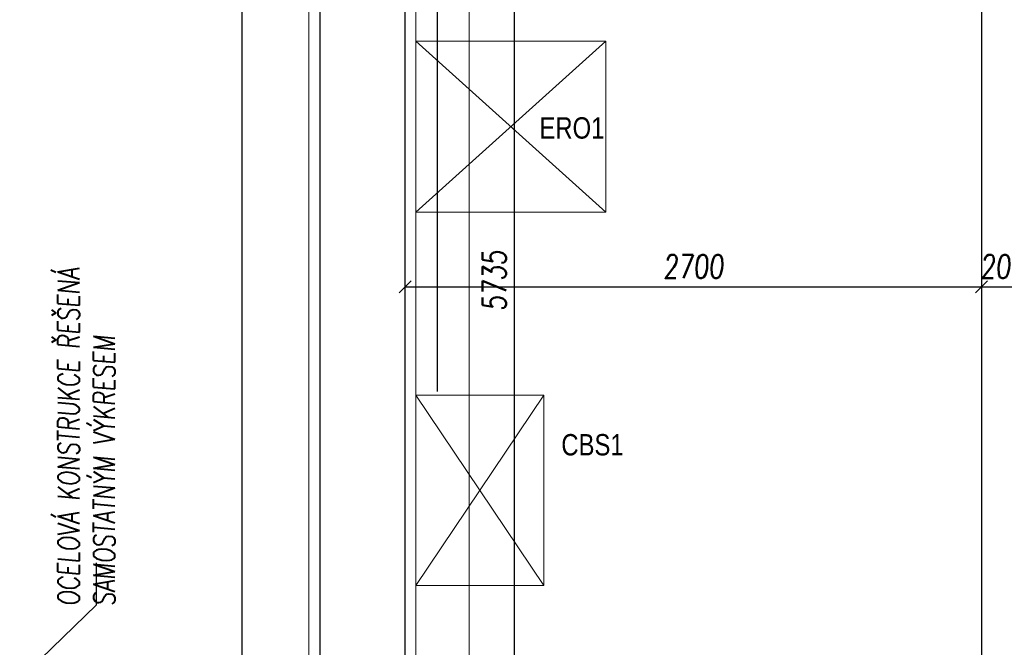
# Model space of a CAD drawing. Header units: millimetres. Extents: x 171 to 266814, y 44 to 350448.
# Tile 31 of 105: x 8303 to 12914, y 19275 to 22212. Entities that reach past the tile are written whole.
import ezdxf
from ezdxf.enums import TextEntityAlignment as Align

# ---------------------------------------------------------------- set-up
doc = ezdxf.new("R2010")
doc.units = ezdxf.units.MM
doc.header["$LTSCALE"] = 100
doc.linetypes.add('ACAD_ISO12W100', pattern=[22, 12, -3, 0.5, -3, 0.5, -3])
for name, color, linetype, lineweight in [('2DE_OBJ', 12, 'Continuous', 18), ('2DE_PRO_KK', 136, 'Continuous', 15), ('E_SVĚTLA POPIS', 130, 'Continuous', 30), ('E_VEDENÍ_CBS', 214, 'Continuous', 25), ('NAD', 4, 'ACAD_ISO12W100', 13)]:
    doc.layers.add(name, color=color, linetype=linetype, lineweight=lineweight)
doc.layers.add('KOTY 50', color=7, linetype='Continuous')
doc.layers.add('ŽB', color=3, linetype='Continuous')
doc.styles.add('CP_ATTR', font='ROMANS.SHX')
doc.styles.add('CS-ROMANS', font='romans.shx', dxfattribs={"width": 0.75, "oblique": 5})
doc.styles.get("Standard").update_dxf_attribs({"font": 'arial.ttf'})
doc.dimstyles.new('A_KÓTA_50', dxfattribs={"dimtxt": 110, "dimasz": 2, "dimexe": 100, "dimexo": 1500, "dimgap": 40, "dimtad": 1, "dimrnd": 1, "dimdsep": 46, "dimtxsty": 'CS-ROMANS', "dimblk": 'KOT_CARA20', "dimcen": 45, "dimse1": 1, "dimse2": 1, "dimclrd": 256, "dimclre": 256, "dimclrt": 256, "dimadec": 0, "dimazin": 0, "dimtfac": 1, "dimtix": 1, "dimtmove": 2, "dimatfit": 3, "dimldrblk": 'OBLIQUE', "dimfxl": 100, "dimtolj": 1, "dimarcsym": 0})

# ---------------------------------------------------------------- blocks, each defined once
blk = doc.blocks.new('KOT_CARA20')
for p, q in [((0, 0), (-14.1, -14.1)), ((0, 20), (0, -20)), ((0, 0), (14.1, 14.1))]:
    blk.add_line(p, q)
blk = doc.blocks.new('*D165')
at = {"layer": 'Defpoints', "color": 0, "transparency": 16777216}
for p in [(10107.6, 20990.4), (12807.6, 20990.4), (12807.6, 20961.9)]:
    blk.add_point(p, dxfattribs=at)
at = {"layer": 'KOTY 50', "lineweight": -2, "ltscale": 5, "transparency": 16777216}
blk.add_line((10109.6, 20961.9), (12805.6, 20961.9), dxfattribs=at)
at = {"layer": 'KOTY 50', "lineweight": -2, "transparency": 16777216, "xscale": 2, "yscale": 2, "zscale": 2, "rotation": 180}
blk.add_blockref('KOT_CARA20', (10107.6, 20961.9), dxfattribs=at)
at = {"layer": 'KOTY 50', "lineweight": -2, "transparency": 16777216, "xscale": 2, "yscale": 2, "zscale": 2}
blk.add_blockref('KOT_CARA20', (12807.6, 20961.9), dxfattribs=at)
at = {"layer": 'KOTY 50', "transparency": 16777216, "insert": (11457.6, 21056.9), "char_height": 110, "attachment_point": 5, "style": 'CS-ROMANS'}
blk.add_mtext('\\A1;2700', dxfattribs=at)
blk = doc.blocks.new('_OBLIQUE')
at = {"color": 0, "linetype": 'ByBlock', "ltscale": 15}
blk.add_line((-0.5, -0.5), (0.5, 0.5), dxfattribs=at)
blk = doc.blocks.new('*D166')
at = {"layer": 'Defpoints', "color": 0, "transparency": 16777216}
for p in [(13007.6, 21355.7), (12807.6, 20990.4), (13007.6, 20961.9)]:
    blk.add_point(p, dxfattribs=at)
at = {"layer": 'KOTY 50', "lineweight": -2, "ltscale": 5, "transparency": 16777216}
for p, q in [((12805.6, 20961.9), (12803.6, 20961.9)), ((12807.6, 20961.9), (13007.6, 20961.9)), ((13009.6, 20961.9), (13011.6, 20961.9))]:
    blk.add_line(p, q, dxfattribs=at)
at = {"layer": 'KOTY 50', "lineweight": -2, "transparency": 16777216, "xscale": 2, "yscale": 2, "zscale": 2}
blk.add_blockref('KOT_CARA20', (12807.6, 20961.9), dxfattribs=at)
at = {"layer": 'KOTY 50', "lineweight": -2, "transparency": 16777216, "xscale": 2, "yscale": 2, "zscale": 2, "rotation": 180}
blk.add_blockref('KOT_CARA20', (13007.6, 20961.9), dxfattribs=at)
at = {"layer": 'KOTY 50', "transparency": 16777216, "insert": (12907.6, 21056.9), "char_height": 110, "attachment_point": 5, "style": 'CS-ROMANS'}
blk.add_mtext('\\A1;200', dxfattribs=at)
blk = doc.blocks.new('*D266')
at = {"layer": 'Defpoints', "color": 0, "transparency": 16777216}
for p in [(9345.2, 23857.9), (9516.8, 23857.9), (9707.6, 14257.9)]:
    blk.add_point(p, dxfattribs=at)
at = {"layer": 'KOTY 50', "lineweight": -2, "ltscale": 5, "transparency": 16777216}
blk.add_line((9345.2, 14259.9), (9345.2, 23855.9), dxfattribs=at)
at = {"layer": 'KOTY 50', "lineweight": -2, "transparency": 16777216, "xscale": 2, "yscale": 2, "zscale": 2}
for p, rotation in [((9345.2, 23857.9), 90), ((9345.2, 14257.9), 270)]:
    blk.add_blockref('KOT_CARA20', p, dxfattribs=dict(at, rotation=rotation))
at = {"layer": 'KOTY 50', "transparency": 16777216, "insert": (9250.2, 19057.9), "char_height": 110, "attachment_point": 5, "rotation": 90, "style": 'CS-ROMANS'}
blk.add_mtext('\\A1;9600', dxfattribs=at)
blk = doc.blocks.new('*D277')
at = {"layer": 'Defpoints', "color": 0, "transparency": 16777216}
for p in [(10620.7, 23857.9), (10857.6, 23857.9), (10727.3, 18122.9)]:
    blk.add_point(p, dxfattribs=at)
at = {"layer": 'KOTY 50', "lineweight": -2, "ltscale": 5, "transparency": 16777216}
blk.add_line((10620.7, 18124.9), (10620.7, 23855.9), dxfattribs=at)
at = {"layer": 'KOTY 50', "lineweight": -2, "transparency": 16777216, "xscale": 2, "yscale": 2, "zscale": 2}
for p, rotation in [((10620.7, 23857.9), 90), ((10620.7, 18122.9), 270)]:
    blk.add_blockref('KOT_CARA20', p, dxfattribs=dict(at, rotation=rotation))
at = {"layer": 'KOTY 50', "transparency": 16777216, "insert": (10525.7, 20990.4), "char_height": 110, "attachment_point": 5, "rotation": 90, "style": 'CS-ROMANS'}
blk.add_mtext('\\A1;5735', dxfattribs=at)
blk = doc.blocks.new('2dsw1vpn_1_rack_039_zz9e5f4')
at = {"color": 0}
for p, q in [((-400, 0), (400, -890)), ((400, 0), (-400, -890))]:
    blk.add_line(p, q, dxfattribs=at)
blk.add_lwpolyline([(400, 0), (-400, 0), (-400, -890), (400, -890)], close=True, dxfattribs=at)
at = {"linetype": 'ByBlock', "style": 'CP_ATTR', "flags": 9}
for tag, p in [('MARK1', (0, 0)), ('TAG', (0, 0)), ('OTHER', (24.4, -693)), ('ARTICLE', (24.4, -693)), ('NAME', (24.4, -693)), ('PRICE', (24.4, -693.1)), ('EQUIPMENT', (24.4, -693.1)), ('QUANTITY', (24.4, -693.1)), ('WEIGHT', (24.4, -693.1)), ('CHARACTER', (24.4, -693.1)), ('ORDER-NO', (24.4, -693.1)), ('PRODUCT-TYPE', (24.4, -693.1)), ('PRODUCER', (24.4, -693.1)), ('NUMBER', (24.4, -693.1)), ('GROUP', (24.4, -693.1))]:
    blk.add_attdef(tag, text='', height=0.00005, dxfattribs=at).set_placement(p, align=Align.MIDDLE_LEFT)
blk = doc.blocks.new('*U457')
for p, q in [((0, -150), (0, 150)), ((0, 150), (5735, 150)), ((5735, 150), (5735, -150)), ((5735, -150), (0, -150))]:
    blk.add_line(p, q)
at = {"style": 'CP_ATTR', "flags": 9}
for tag in ['NAME', 'PRODUCER', 'PRODUCT-TYPE', 'ARTICLE', 'FLOW', 'NUMBER', 'SYSTEM', 'FORM', 'SIZE', 'OTHER']:
    blk.add_attdef(tag, (0, 0), '', height=0.0001, dxfattribs=at)
blk = doc.blocks.new('2dsw1vpn_1_rack_017_5vxo5k4')
at = {"color": 0}
for p, q in [((-300, 0), (300, -890)), ((300, 0), (-300, -890))]:
    blk.add_line(p, q, dxfattribs=at)
blk.add_lwpolyline([(300, 0), (-300, 0), (-300, -890), (300, -890)], close=True, dxfattribs=at)
at = {"linetype": 'ByBlock', "style": 'CP_ATTR', "flags": 9}
for tag, p in [('MARK1', (0, 0)), ('TAG', (0, 0)), ('OTHER', (18.3, -693)), ('ARTICLE', (18.3, -693)), ('NAME', (18.3, -693)), ('PRICE', (18.3, -693.1)), ('EQUIPMENT', (18.3, -693.1)), ('QUANTITY', (18.3, -693.1)), ('WEIGHT', (18.3, -693.1)), ('CHARACTER', (18.3, -693.1)), ('ORDER-NO', (18.3, -693.1)), ('PRODUCT-TYPE', (18.3, -693.1)), ('PRODUCER', (18.3, -693.1)), ('NUMBER', (18.3, -693.1)), ('GROUP', (18.3, -693.1))]:
    blk.add_attdef(tag, text='', height=0.00005, dxfattribs=at).set_placement(p, align=Align.MIDDLE_LEFT)

msp = doc.modelspace()

# ---------------------------------------------------------------- linework, layer by layer
at = {"layer": 'E_VEDENÍ_CBS'}
msp.add_line((10257.556, 24461.941), (10257.556, 20471.466), dxfattribs=at)
at = {"layer": 'KOTY 50', "color": 253, "ltscale": 5}
for p, q in [((8661.622, 19472.902), (8661.622, 19670.207)), ((7457.552, 18306.941), (8661.622, 19472.902))]:
    msp.add_line(p, q, dxfattribs=at)
at = {"layer": 'NAD', "color": 253, "ltscale": 20}
for points in [[(9657.556, 10257.91), (9657.556, 28257.91)], [(10157.556, 10257.91), (10157.556, 28257.91)]]:
    msp.add_lwpolyline(points, dxfattribs=at)
at = {"layer": 'ŽB', "color": 253}
msp.add_line((12807.556, 24057.91), (12807.556, 18122.91), dxfattribs=at)
for points in [[(9707.556, 24257.91), (9707.556, 14257.91), (10107.556, 14257.91), (10107.556, 14457.91)], [(10107.556, 18122.91), (10107.556, 23857.91)]]:
    msp.add_lwpolyline(points, dxfattribs=at)

# ---------------------------------------------------------------- block references
at = {"layer": '2DE_OBJ', "rotation": 270}
msp.add_blockref('2dsw1vpn_1_rack_039_zz9e5f4', (11047.556, 21711.041), dxfattribs=at)
at = {"layer": '2DE_OBJ'}
msp.add_blockref('2dsw1vpn_1_rack_017_5vxo5k4', (10458.071, 20454.051), dxfattribs=at)
at = {"layer": '2DE_PRO_KK', "rotation": 270}
msp.add_blockref('*U457', (10257.556, 23857.91), dxfattribs=at)

# ---------------------------------------------------------------- texts
at = {"layer": 'E_SVĚTLA POPIS', "width": 0.8}
for s, p in [('ERO1', (10736.896, 21655.56)), ('CBS1', (10839.397, 20172.553))]:
    msp.add_text(s, height=100, dxfattribs=at).set_placement(p)
at = {"layer": 'KOTY 50', "color": 253, "ltscale": 5, "insert": (8481.939, 19467.825), "char_height": 100, "attachment_point": 1, "rotation": 90, "style": 'CS-ROMANS'}
msp.add_mtext_dynamic_manual_height_columns('OCELOVÁ KONSTRUKCE ŘEŠENÁ SAMOSTATNÝM VÝKRESEM', width=2131.32277, gutter_width=500, heights=[0], dxfattribs=at)

# ---------------------------------------------------------------- dimensions: what is measured, and where the dimension line sits
at = {"layer": 'KOTY 50', "color": 253, "ltscale": 5}
for base, p1, p2, picture, middle in [((9345.184, 23857.897), (9707.556, 14257.91), (9516.757, 23857.897), '*D266', (9250.184, 19057.903)), ((10620.667, 23857.91), (10727.326, 18122.91), (10857.556, 23857.91), '*D277', (10525.667, 20990.41))]:
    dim = msp.add_linear_dim(base=base, p1=p1, p2=p2, angle=90, dimstyle='A_KÓTA_50', dxfattribs=at)
    dim.commit()
    dim.dimension.update_dxf_attribs({"geometry": picture, "text_midpoint": middle})
for base, p1, p2, picture, middle in [((13007.556, 20961.851), (12807.556, 20990.41), (13007.556, 21355.706), '*D166', (12907.556, 21056.851)), ((12807.556, 20961.851), (10107.556, 20990.41), (12807.556, 20990.41), '*D165', (11457.556, 21056.851))]:
    dim = msp.add_linear_dim(base=base, p1=p1, p2=p2, dimstyle='A_KÓTA_50', dxfattribs=at)
    dim.commit()
    dim.dimension.update_dxf_attribs({"geometry": picture, "text_midpoint": middle})

doc.saveas('drawing.dxf')
